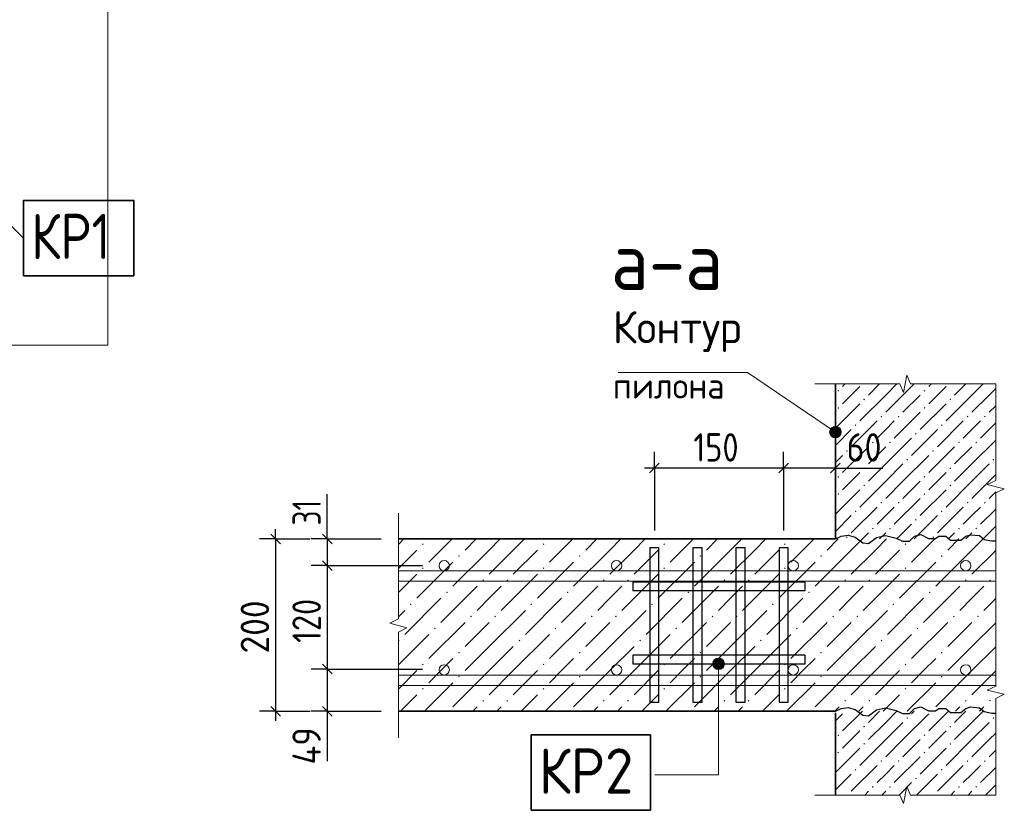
# Model space of a CAD drawing. Header units: millimetres. Extents: x 0 to 50400, y 0 to 35640.
# Tile 49 of 52: x 19191 to 28330, y 20469 to 27813. Entities that reach past the tile are written whole.
import ezdxf

# ---------------------------------------------------------------- set-up
doc = ezdxf.new("R2010")
doc.units = ezdxf.units.MM
for name, color, linetype, lineweight in [('Standard', 7, 'Continuous', 25), ('Общий01', 7, 'Continuous', 13), ('Размерная линия_ общее', 7, 'Continuous', 13), ('Текст_ общее', 7, 'Continuous', 25)]:
    doc.layers.add(name, color=color, linetype=linetype, lineweight=lineweight)
doc.styles.add('ISOCPEUR', font='txt')

msp = doc.modelspace()

# ---------------------------------------------------------------- hatches: boundary and pattern name
at = {"layer": 'Standard', "linetype": 'Continuous', "lineweight": 13, "transparency": 33554687}
for points in [[(26781, 24365.8), (26788.8, 24373.6), (26796.6, 24365.8), (26788.8, 24358)], [(27581, 24365.8), (27588.8, 24373.6), (27596.6, 24365.8), (27588.8, 24358)], [(27021, 24285.8), (27028.8, 24293.6), (27036.6, 24285.8), (27028.8, 24278)], [(27821, 24285.8), (27828.8, 24293.6), (27836.6, 24285.8), (27828.8, 24278)], [(26781, 24205.8), (26788.8, 24213.6), (26796.6, 24205.8), (26788.8, 24198)], [(27181, 24125.8), (27188.8, 24133.6), (27196.6, 24125.8), (27188.8, 24118)], [(27341, 24125.8), (27348.8, 24133.6), (27356.6, 24125.8), (27348.8, 24118)], [(27581, 24205.8), (27588.8, 24213.6), (27596.6, 24205.8), (27588.8, 24198)], [(27981, 24125.8), (27988.8, 24133.6), (27996.6, 24125.8), (27988.8, 24118)], [(28141, 24125.8), (28148.8, 24133.6), (28156.6, 24125.8), (28148.8, 24118)], [(26941, 24045.8), (26948.8, 24053.6), (26956.6, 24045.8), (26948.8, 24038)], [(27741, 24045.8), (27748.8, 24053.6), (27756.6, 24045.8), (27748.8, 24038)], [(27501, 23965.8), (27508.8, 23973.6), (27516.6, 23965.8), (27508.8, 23958)], [(27101, 23885.8), (27108.8, 23893.6), (27116.6, 23885.8), (27108.8, 23878)], [(27261, 23885.8), (27268.8, 23893.6), (27276.6, 23885.8), (27268.8, 23878)], [(27901, 23885.8), (27908.8, 23893.6), (27916.6, 23885.8), (27908.8, 23878)], [(28061, 23885.8), (28068.8, 23893.6), (28076.6, 23885.8), (28068.8, 23878)], [(26861, 23805.8), (26868.8, 23813.6), (26876.6, 23805.8), (26868.8, 23798)], [(27661, 23805.8), (27668.8, 23813.6), (27676.6, 23805.8), (27668.8, 23798)], [(27421, 23725.8), (27428.8, 23733.6), (27436.6, 23725.8), (27428.8, 23718)], [(28221, 23725.8), (28228.8, 23733.6), (28236.6, 23725.8), (28228.8, 23718)], [(27021, 23645.8), (27028.8, 23653.6), (27036.6, 23645.8), (27028.8, 23638)], [(27821, 23645.8), (27828.8, 23653.6), (27836.6, 23645.8), (27828.8, 23638)], [(26781, 23565.8), (26788.8, 23573.6), (26796.6, 23565.8), (26788.8, 23558)], [(27021, 23485.8), (27028.8, 23493.6), (27036.6, 23485.8), (27028.8, 23478)], [(27581, 23565.8), (27588.8, 23573.6), (27596.6, 23565.8), (27588.8, 23558)], [(27821, 23485.8), (27828.8, 23493.6), (27836.6, 23485.8), (27828.8, 23478)], [(26781, 23405.8), (26788.8, 23413.6), (26796.6, 23405.8), (26788.8, 23398)], [(27581, 23405.8), (27588.8, 23413.6), (27596.6, 23405.8), (27588.8, 23398)], [(27181, 23325.8), (27188.8, 23333.6), (27196.6, 23325.8), (27188.8, 23318)], [(27341, 23325.8), (27348.8, 23333.6), (27356.6, 23325.8), (27348.8, 23318)], [(27981, 23325.8), (27988.8, 23333.6), (27996.6, 23325.8), (27988.8, 23318)], [(28141, 23325.8), (28148.8, 23333.6), (28156.6, 23325.8), (28148.8, 23318)], [(26941, 23245.8), (26948.8, 23253.6), (26956.6, 23245.8), (26948.8, 23238)], [(27741, 23245.8), (27748.8, 23253.6), (27756.6, 23245.8), (27748.8, 23238)], [(27501, 23165.8), (27508.8, 23173.6), (27516.6, 23165.8), (27508.8, 23158)], [(27101, 23085.8), (27108.8, 23093.6), (27116.6, 23085.8), (27108.8, 23078)], [(27261, 23085.8), (27268.8, 23093.6), (27276.6, 23085.8), (27268.8, 23078)], [(27901, 23085.8), (27908.8, 23093.6), (27916.6, 23085.8), (27908.8, 23078)], [(28061, 23085.8), (28068.8, 23093.6), (28076.6, 23085.8), (28068.8, 23078)], [(22925, 22941.8), (22932.8, 22949.6), (22940.6, 22941.8), (22932.8, 22934)], [(24045, 22941.8), (24052.8, 22949.6), (24060.6, 22941.8), (24052.8, 22934)], [(25165, 22941.8), (25172.8, 22949.6), (25180.6, 22941.8), (25172.8, 22934)], [(26285, 22941.8), (26292.8, 22949.6), (26300.6, 22941.8), (26292.8, 22934)], [(26861, 23005.8), (26868.8, 23013.6), (26876.6, 23005.8), (26868.8, 22998)], [(27405, 22941.8), (27412.8, 22949.6), (27420.6, 22941.8), (27412.8, 22934)], [(27661, 23005.8), (27668.8, 23013.6), (27676.6, 23005.8), (27668.8, 22998)], [(23261, 22829.8), (23268.8, 22837.6), (23276.6, 22829.8), (23268.8, 22822)], [(24381, 22829.8), (24388.8, 22837.6), (24396.6, 22829.8), (24388.8, 22822)], [(25501, 22829.8), (25508.8, 22837.6), (25516.6, 22829.8), (25508.8, 22822)], [(26621, 22829.8), (26628.8, 22837.6), (26636.6, 22829.8), (26628.8, 22822)], [(27741, 22829.8), (27748.8, 22837.6), (27756.6, 22829.8), (27748.8, 22822)], [(22925, 22717.8), (22932.8, 22725.6), (22940.6, 22717.8), (22932.8, 22710)], [(24045, 22717.8), (24052.8, 22725.6), (24060.6, 22717.8), (24052.8, 22710)], [(25165, 22717.8), (25172.8, 22725.6), (25180.6, 22717.8), (25172.8, 22710)], [(26285, 22717.8), (26292.8, 22725.6), (26300.6, 22717.8), (26292.8, 22710)], [(27405, 22717.8), (27412.8, 22725.6), (27420.6, 22717.8), (27412.8, 22710)], [(23485, 22605.8), (23492.8, 22613.6), (23500.6, 22605.8), (23492.8, 22598)], [(23709, 22605.8), (23716.8, 22613.6), (23724.6, 22605.8), (23716.8, 22598)], [(24605, 22605.8), (24612.8, 22613.6), (24620.6, 22605.8), (24612.8, 22598)], [(24829, 22605.8), (24836.8, 22613.6), (24844.6, 22605.8), (24836.8, 22598)], [(25725, 22605.8), (25732.8, 22613.6), (25740.6, 22605.8), (25732.8, 22598)], [(25949, 22605.8), (25956.8, 22613.6), (25964.6, 22605.8), (25956.8, 22598)], [(26845, 22605.8), (26852.8, 22613.6), (26860.6, 22605.8), (26852.8, 22598)], [(27069, 22605.8), (27076.8, 22613.6), (27084.6, 22605.8), (27076.8, 22598)], [(27965, 22605.8), (27972.8, 22613.6), (27980.6, 22605.8), (27972.8, 22598)], [(28189, 22605.8), (28196.8, 22613.6), (28204.6, 22605.8), (28196.8, 22598)], [(23149, 22493.8), (23156.8, 22501.6), (23164.6, 22493.8), (23156.8, 22486)], [(24269, 22493.8), (24276.8, 22501.6), (24284.6, 22493.8), (24276.8, 22486)], [(25389, 22493.8), (25396.8, 22501.6), (25404.6, 22493.8), (25396.8, 22486)], [(26509, 22493.8), (26516.8, 22501.6), (26524.6, 22493.8), (26516.8, 22486)], [(27629, 22493.8), (27636.8, 22501.6), (27644.6, 22493.8), (27636.8, 22486)], [(22813, 22381.8), (22820.8, 22389.6), (22828.6, 22381.8), (22820.8, 22374)], [(23933, 22381.8), (23940.8, 22389.6), (23948.6, 22381.8), (23940.8, 22374)], [(25053, 22381.8), (25060.8, 22389.6), (25068.6, 22381.8), (25060.8, 22374)], [(26173, 22381.8), (26180.8, 22389.6), (26188.6, 22381.8), (26180.8, 22374)], [(27293, 22381.8), (27300.8, 22389.6), (27308.6, 22381.8), (27300.8, 22374)], [(23373, 22269.8), (23380.8, 22277.6), (23388.6, 22269.8), (23380.8, 22262)], [(23597, 22269.8), (23604.8, 22277.6), (23612.6, 22269.8), (23604.8, 22262)], [(24493, 22269.8), (24500.8, 22277.6), (24508.6, 22269.8), (24500.8, 22262)], [(24717, 22269.8), (24724.8, 22277.6), (24732.6, 22269.8), (24724.8, 22262)], [(25613, 22269.8), (25620.8, 22277.6), (25628.6, 22269.8), (25620.8, 22262)], [(25837, 22269.8), (25844.8, 22277.6), (25852.6, 22269.8), (25844.8, 22262)], [(26733, 22269.8), (26740.8, 22277.6), (26748.6, 22269.8), (26740.8, 22262)], [(26957, 22269.8), (26964.8, 22277.6), (26972.6, 22269.8), (26964.8, 22262)], [(27853, 22269.8), (27860.8, 22277.6), (27868.6, 22269.8), (27860.8, 22262)], [(28077, 22269.8), (28084.8, 22277.6), (28092.6, 22269.8), (28084.8, 22262)], [(23037, 22157.8), (23044.8, 22165.6), (23052.6, 22157.8), (23044.8, 22150)], [(24157, 22157.8), (24164.8, 22165.6), (24172.6, 22157.8), (24164.8, 22150)], [(25277, 22157.8), (25284.8, 22165.6), (25292.6, 22157.8), (25284.8, 22150)], [(26397, 22157.8), (26404.8, 22165.6), (26412.6, 22157.8), (26404.8, 22150)], [(27517, 22157.8), (27524.8, 22165.6), (27532.6, 22157.8), (27524.8, 22150)], [(22705.7, 22050.5), (22708.8, 22053.6), (22716.6, 22045.8), (22708.8, 22038), (22705.7, 22041.2)], [(23821, 22045.8), (23828.8, 22053.6), (23836.6, 22045.8), (23828.8, 22038)], [(24941, 22045.8), (24948.8, 22053.6), (24956.6, 22045.8), (24948.8, 22038)], [(26061, 22045.8), (26068.8, 22053.6), (26076.6, 22045.8), (26068.8, 22038)], [(27181, 22045.8), (27188.8, 22053.6), (27196.6, 22045.8), (27188.8, 22038)], [(23261, 21933.8), (23268.8, 21941.6), (23276.6, 21933.8), (23268.8, 21926)], [(24381, 21933.8), (24388.8, 21941.6), (24396.6, 21933.8), (24388.8, 21926)], [(25501, 21933.8), (25508.8, 21941.6), (25516.6, 21933.8), (25508.8, 21926)], [(26621, 21933.8), (26628.8, 21941.6), (26636.6, 21933.8), (26628.8, 21926)], [(27741, 21933.8), (27748.8, 21941.6), (27756.6, 21933.8), (27748.8, 21926)], [(22925, 21821.8), (22932.8, 21829.6), (22940.6, 21821.8), (22932.8, 21814)], [(24045, 21821.8), (24052.8, 21829.6), (24060.6, 21821.8), (24052.8, 21814)], [(25165, 21821.8), (25172.8, 21829.6), (25180.6, 21821.8), (25172.8, 21814)], [(26285, 21821.8), (26292.8, 21829.6), (26300.6, 21821.8), (26292.8, 21814)], [(27405, 21821.8), (27412.8, 21829.6), (27420.6, 21821.8), (27412.8, 21814)], [(23261, 21709.8), (23268.8, 21717.6), (23276.6, 21709.8), (23268.8, 21702)], [(24381, 21709.8), (24388.8, 21717.6), (24396.6, 21709.8), (24388.8, 21702)], [(25501, 21709.8), (25508.8, 21717.6), (25516.6, 21709.8), (25508.8, 21702)], [(26621, 21709.8), (26628.8, 21717.6), (26636.6, 21709.8), (26628.8, 21702)], [(27741, 21709.8), (27748.8, 21717.6), (27756.6, 21709.8), (27748.8, 21702)], [(22925, 21597.8), (22932.8, 21605.6), (22940.6, 21597.8), (22932.8, 21590)], [(24045, 21597.8), (24052.8, 21605.6), (24060.6, 21597.8), (24052.8, 21590)], [(25165, 21597.8), (25172.8, 21605.6), (25180.6, 21597.8), (25172.8, 21590)], [(26285, 21597.8), (26292.8, 21605.6), (26300.6, 21597.8), (26292.8, 21590)], [(27405, 21597.8), (27412.8, 21605.6), (27420.6, 21597.8), (27412.8, 21590)], [(23485, 21485.8), (23492.8, 21493.6), (23500.6, 21485.8), (23492.8, 21478)], [(23709, 21485.8), (23716.8, 21493.6), (23724.6, 21485.8), (23716.8, 21478)], [(24605, 21485.8), (24612.8, 21493.6), (24620.6, 21485.8), (24612.8, 21478)], [(24829, 21485.8), (24836.8, 21493.6), (24844.6, 21485.8), (24836.8, 21478)], [(25725, 21485.8), (25732.8, 21493.6), (25740.6, 21485.8), (25732.8, 21478)], [(25949, 21485.8), (25956.8, 21493.6), (25964.6, 21485.8), (25956.8, 21478)], [(26845, 21485.8), (26852.8, 21493.6), (26860.6, 21485.8), (26852.8, 21478)], [(27069, 21485.8), (27076.8, 21493.6), (27084.6, 21485.8), (27076.8, 21478)], [(27965, 21485.8), (27972.8, 21493.6), (27980.6, 21485.8), (27972.8, 21478)], [(28189, 21485.8), (28196.8, 21493.6), (28204.6, 21485.8), (28196.8, 21478)], [(27421, 21325.8), (27428.8, 21333.6), (27436.6, 21325.8), (27428.8, 21318)], [(28221, 21325.8), (28228.8, 21333.6), (28236.6, 21325.8), (28228.8, 21318)], [(27021, 21245.8), (27028.8, 21253.6), (27036.6, 21245.8), (27028.8, 21238)], [(27821, 21245.8), (27828.8, 21253.6), (27836.6, 21245.8), (27828.8, 21238)], [(26781, 21165.8), (26788.8, 21173.6), (26796.6, 21165.8), (26788.8, 21158)], [(27581, 21165.8), (27588.8, 21173.6), (27596.6, 21165.8), (27588.8, 21158)], [(27021, 21085.8), (27028.8, 21093.6), (27036.6, 21085.8), (27028.8, 21078)], [(27821, 21085.8), (27828.8, 21093.6), (27836.6, 21085.8), (27828.8, 21078)], [(26781, 21005.8), (26788.8, 21013.6), (26796.6, 21005.8), (26788.8, 20998)], [(27181, 20925.8), (27188.8, 20933.6), (27196.6, 20925.8), (27188.8, 20918)], [(27341, 20925.8), (27348.8, 20933.6), (27356.6, 20925.8), (27348.8, 20918)], [(27581, 21005.8), (27588.8, 21013.6), (27596.6, 21005.8), (27588.8, 20998)], [(27981, 20925.8), (27988.8, 20933.6), (27996.6, 20925.8), (27988.8, 20918)], [(28141, 20925.8), (28148.8, 20933.6), (28156.6, 20925.8), (28148.8, 20918)], [(26941, 20845.8), (26948.8, 20853.6), (26956.6, 20845.8), (26948.8, 20838)], [(27741, 20845.8), (27748.8, 20853.6), (27756.6, 20845.8), (27748.8, 20838)], [(27501, 20765.8), (27508.8, 20773.6), (27516.6, 20765.8), (27508.8, 20758)], [(27101, 20685.8), (27108.8, 20693.6), (27116.6, 20685.8), (27108.8, 20678)], [(27261, 20685.8), (27268.8, 20693.6), (27276.6, 20685.8), (27268.8, 20678)], [(27901, 20685.8), (27908.8, 20693.6), (27916.6, 20685.8), (27908.8, 20678)], [(28061, 20685.8), (28068.8, 20693.6), (28076.6, 20685.8), (28068.8, 20678)], [(26866, 20610.8), (26868.8, 20613.6), (26871.6, 20610.8)], [(27666, 20610.8), (27668.8, 20613.6), (27671.6, 20610.8)]]:
    msp.add_hatch(color=7, dxfattribs=at).paths.add_polyline_path(points, flags=16)
for points in [[(26738.3, 24030.5), (26713.3, 23958.8), (26765.3, 24035.7)], [(26765.3, 24035.7), (26713.3, 23958.8), (26731.4, 23937.4)], [(26765.3, 24035.7), (26731.4, 23937.4), (26791.9, 24026.9)], [(26708.1, 23985.8), (26738.3, 24030.5), (26717, 24012.4)], [(26738.3, 24030.5), (26708.1, 23985.8), (26713.3, 23958.8)], [(26791.9, 24026.9), (26731.4, 23937.4), (26758, 23928.6)], [(26791.9, 24026.9), (26758, 23928.6), (26810.1, 24005.5)], [(26810.1, 24005.5), (26758, 23928.6), (26785, 23933.8)], [(26810.1, 24005.5), (26785, 23933.8), (26815.3, 23978.5)], [(26815.3, 23978.5), (26785, 23933.8), (26806.4, 23951.9)]]:
    msp.add_hatch(color=7, dxfattribs=at).paths.add_polyline_path(points)
at = {"layer": 'Текст_ общее', "linetype": 'Continuous', "lineweight": 13, "transparency": 33554687}
for points in [[(25724.1, 21856.1), (25631.2, 21856.1), (25623.6, 21829.1)], [(25724.1, 21856.1), (25623.6, 21829.1), (25731.6, 21829.1)], [(25704.6, 21875.5), (25650.6, 21875.5), (25631.2, 21856.1)], [(25704.6, 21875.5), (25631.2, 21856.1), (25724.1, 21856.1)], [(25650.6, 21875.5), (25704.6, 21875.5), (25677.6, 21883.1)], [(25731.6, 21829.1), (25623.6, 21829.1), (25631.2, 21802.1)], [(25731.6, 21829.1), (25631.2, 21802.1), (25724.1, 21802.1)], [(25724.1, 21802.1), (25631.2, 21802.1), (25650.6, 21782.7)], [(25724.1, 21802.1), (25650.6, 21782.7), (25704.6, 21782.7)], [(25704.6, 21782.7), (25650.6, 21782.7), (25677.6, 21775.1)]]:
    msp.add_hatch(color=7, dxfattribs=at).paths.add_polyline_path(points)

# ---------------------------------------------------------------- linework, layer by layer
at = {"layer": 'Standard', "color": 7, "linetype": 'Continuous', "lineweight": 13, "transparency": 33554687}
for p, q in [((24746, 24534), (25946, 24534)), ((25946, 24534), (26761.7, 23982.2)), ((27426.5, 24509.1), (27392.9, 24349.1)), ((27460.1, 24429.1), (27426.5, 24509.1)), ((26569.7, 24429.1), (26569.7, 24429.1)), ((27359.3, 24429.1), (26569.7, 24429.1)), ((27392.9, 24349.1), (27359.3, 24429.1)), ((28249.7, 24429.1), (27460.1, 24429.1)), ((28249.7, 24429.1), (28249.7, 24429.1)), ((28249.7, 23531.8), (28249.7, 24429.1)), ((28249.7, 24429.1), (28249.7, 24429.1)), ((26717, 24012.4), (26717, 24012.4)), ((26791.9, 24026.9), (26791.9, 24026.9)), ((26806.4, 23951.9), (26806.4, 23951.9)), ((26731.4, 23937.4), (26731.4, 23937.4)), ((28169.7, 23493.6), (28249.7, 23531.8)), ((28329.7, 23455.4), (28169.7, 23493.6)), ((28249.7, 23417.3), (28329.7, 23455.4)), ((28249.7, 22520), (28249.7, 23417.3)), ((22705.7, 23229.1), (22705.7, 22247.7)), ((28249.7, 21622.7), (28249.7, 22520)), ((22705.7, 22247.7), (22625.7, 22206)), ((22625.7, 22206), (22785.7, 22164.2)), ((22785.7, 22164.2), (22705.7, 22122.5)), ((22705.7, 22122.5), (22705.7, 21141.1)), ((28169.7, 21584.5), (28249.7, 21622.7)), ((28329.7, 21546.3), (28169.7, 21584.5)), ((28249.7, 21508.1), (28329.7, 21546.3)), ((28249.7, 20610.8), (28249.7, 21508.1)), ((22705.7, 21141.1), (22705.7, 21141.1)), ((27392.9, 20530.8), (27426.5, 20690.8)), ((27426.5, 20690.8), (27460.1, 20610.8)), ((26569.7, 20610.8), (27359.3, 20610.8)), ((27359.3, 20610.8), (27392.9, 20530.8)), ((27460.1, 20610.8), (28249.7, 20610.8)), ((28249.7, 20610.8), (28249.7, 20610.8))]:
    msp.add_line(p, q, dxfattribs=at)
at = {"layer": 'Standard', "color": 253, "linetype": 'Continuous', "lineweight": 13, "true_color": 0xa0a0a0, "transparency": 33554687}
for p, q in [((26852.1, 24429.1), (26828.8, 24405.8)), ((26908.8, 24325.8), (26988.8, 24405.8)), ((27172.1, 24429.1), (27068.8, 24325.8)), ((27332.1, 24429.1), (27228.8, 24325.8)), ((27388.8, 24325.8), (27492.1, 24429.1)), ((27652.1, 24429.1), (27628.8, 24405.8)), ((27708.8, 24325.8), (27788.8, 24405.8)), ((27972.1, 24429.1), (27868.8, 24325.8)), ((28132.1, 24429.1), (28028.8, 24325.8)), ((26828.8, 24245.8), (26908.8, 24325.8)), ((27228.8, 24325.8), (26988.8, 24085.8)), ((27388.8, 24325.8), (27228.8, 24165.8)), ((27548.8, 24325.8), (27388.8, 24165.8)), ((27628.8, 24245.8), (27708.8, 24325.8)), ((28028.8, 24325.8), (27788.8, 24085.8)), ((28188.8, 24325.8), (28028.8, 24165.8)), ((28188.8, 24325.8), (28249.7, 24386.7)), ((26988.8, 24245.8), (26761.7, 24018.7)), ((27788.8, 24245.8), (27548.8, 24005.8)), ((28249.7, 24226.7), (28188.8, 24165.8)), ((27548.8, 24165.8), (27308.8, 23925.8)), ((27148.8, 24085.8), (26908.8, 23845.8)), ((27228.8, 24005.8), (27308.8, 24085.8)), ((27948.8, 24085.8), (27708.8, 23845.8)), ((28028.8, 24005.8), (28108.8, 24085.8)), ((28249.7, 24066.7), (28108.8, 23925.8)), ((26908.8, 24005.8), (26761.7, 23858.7)), ((27148.8, 23925.8), (27228.8, 24005.8)), ((27708.8, 24005.8), (27468.8, 23765.8)), ((27948.8, 23925.8), (28028.8, 24005.8)), ((27228.8, 23685.8), (27468.8, 23925.8)), ((28028.8, 23685.8), (28249.7, 23906.7)), ((26761.7, 23698.7), (26828.8, 23765.8)), ((27068.8, 23845.8), (26828.8, 23605.8)), ((27228.8, 23845.8), (27068.8, 23685.8)), ((27388.8, 23525.8), (27628.8, 23765.8)), ((27868.8, 23845.8), (27628.8, 23605.8)), ((28028.8, 23845.8), (27868.8, 23685.8)), ((27228.8, 23685.8), (27068.8, 23525.8)), ((27388.8, 23685.8), (27228.8, 23525.8)), ((28028.8, 23685.8), (27868.8, 23525.8)), ((28188.8, 23685.8), (28028.8, 23525.8)), ((26908.8, 23525.8), (26988.8, 23605.8)), ((27708.8, 23525.8), (27788.8, 23605.8)), ((28188.8, 23525.8), (28249.7, 23586.7)), ((26828.8, 23445.8), (26908.8, 23525.8)), ((27228.8, 23525.8), (26988.8, 23285.8)), ((27388.8, 23525.8), (27228.8, 23365.8)), ((27548.8, 23525.8), (27388.8, 23365.8)), ((27628.8, 23445.8), (27708.8, 23525.8)), ((28028.8, 23525.8), (27788.8, 23285.8)), ((28188.8, 23525.8), (28028.8, 23365.8)), ((26988.8, 23445.8), (26761.7, 23218.7)), ((27788.8, 23445.8), (27548.8, 23205.8)), ((28249.7, 23426.7), (28188.8, 23365.8)), ((27548.8, 23365.8), (27308.8, 23125.8)), ((27148.8, 23285.8), (26908.8, 23045.8)), ((27228.8, 23205.8), (27308.8, 23285.8)), ((27948.8, 23285.8), (27708.8, 23045.8)), ((28028.8, 23205.8), (28108.8, 23285.8)), ((28249.7, 23266.7), (28108.8, 23125.8)), ((26908.8, 23205.8), (26761.7, 23058.7)), ((27148.8, 23125.8), (27228.8, 23205.8)), ((27332.1, 22989.1), (27468.8, 23125.8)), ((27708.8, 23205.8), (27492.1, 22989.1)), ((27948.8, 23125.8), (28028.8, 23205.8)), ((27068.8, 23045.8), (27012.1, 22989.1)), ((27228.8, 23045.8), (27172.1, 22989.1)), ((27868.8, 23045.8), (27812.1, 22989.1)), ((28028.8, 23045.8), (27972.1, 22989.1)), ((28132.1, 22989.1), (28249.7, 23106.7)), ((27012.1, 21389.1), (26828.8, 21205.8)), ((27172.1, 21389.1), (27068.8, 21285.8)), ((27228.8, 21285.8), (27332.1, 21389.1)), ((27492.1, 21389.1), (27468.8, 21365.8)), ((27812.1, 21389.1), (27628.8, 21205.8)), ((27972.1, 21389.1), (27868.8, 21285.8)), ((28028.8, 21285.8), (28132.1, 21389.1)), ((26761.7, 21298.7), (26828.8, 21365.8)), ((27388.8, 21125.8), (27628.8, 21365.8)), ((26908.8, 21125.8), (26988.8, 21205.8)), ((27228.8, 21285.8), (27068.8, 21125.8)), ((27388.8, 21285.8), (27228.8, 21125.8)), ((27708.8, 21125.8), (27788.8, 21205.8)), ((28028.8, 21285.8), (27868.8, 21125.8)), ((28188.8, 21285.8), (28028.8, 21125.8)), ((26828.8, 21045.8), (26908.8, 21125.8)), ((27228.8, 21125.8), (26988.8, 20885.8)), ((27388.8, 21125.8), (27228.8, 20965.8)), ((27548.8, 21125.8), (27388.8, 20965.8)), ((27628.8, 21045.8), (27708.8, 21125.8)), ((28028.8, 21125.8), (27788.8, 20885.8)), ((28188.8, 21125.8), (28028.8, 20965.8)), ((28188.8, 21125.8), (28249.7, 21186.7)), ((26988.8, 21045.8), (26761.7, 20818.7)), ((27788.8, 21045.8), (27548.8, 20805.8)), ((28249.7, 21026.7), (28188.8, 20965.8)), ((27548.8, 20965.8), (27308.8, 20725.8)), ((27148.8, 20885.8), (26908.8, 20645.8)), ((27228.8, 20805.8), (27308.8, 20885.8)), ((27948.8, 20885.8), (27708.8, 20645.8)), ((28028.8, 20805.8), (28108.8, 20885.8)), ((28249.7, 20866.7), (28108.8, 20725.8)), ((26908.8, 20805.8), (26761.7, 20658.7)), ((27148.8, 20725.8), (27228.8, 20805.8)), ((27708.8, 20805.8), (27513.8, 20610.8)), ((27948.8, 20725.8), (28028.8, 20805.8)), ((27353.8, 20610.8), (27468.8, 20725.8)), ((28153.8, 20610.8), (28249.7, 20706.7)), ((27068.8, 20645.8), (27033.8, 20610.8)), ((27228.8, 20645.8), (27193.8, 20610.8)), ((27868.8, 20645.8), (27833.8, 20610.8)), ((28028.8, 20645.8), (27993.8, 20610.8))]:
    msp.add_line(p, q, dxfattribs=at)
at = {"layer": 'Standard', "color": 7, "linetype": 'Continuous', "lineweight": -3, "transparency": 33554687}
for p, q in [((26761.7, 23647.8), (27201.7, 23647.8)), ((22046.3, 22989.1), (22046.3, 23405.1)), ((22046.3, 21389.1), (22046.3, 20925.1))]:
    msp.add_line(p, q, dxfattribs=at)
at = {"layer": 'Standard', "color": 254, "linetype": 'Continuous', "lineweight": 13, "transparency": 33554687}
for p, q in [((22705.7, 22938.7), (22756.1, 22989.1)), ((23100.8, 22885.8), (23204.1, 22989.1)), ((23428.1, 22989.1), (23324.8, 22885.8)), ((23652.1, 22989.1), (23548.8, 22885.8)), ((23772.8, 22885.8), (23876.1, 22989.1)), ((24220.8, 22885.8), (24324.1, 22989.1)), ((24548.1, 22989.1), (24444.8, 22885.8)), ((24772.1, 22989.1), (24668.8, 22885.8)), ((24892.8, 22885.8), (24996.1, 22989.1)), ((25340.8, 22885.8), (25444.1, 22989.1)), ((25668.1, 22989.1), (25564.8, 22885.8)), ((25892.1, 22989.1), (25788.8, 22885.8)), ((26012.8, 22885.8), (26116.1, 22989.1)), ((26460.8, 22885.8), (26564.1, 22989.1)), ((26788.1, 22989.1), (26684.8, 22885.8)), ((27012.1, 22989.1), (26908.8, 22885.8)), ((27132.8, 22885.8), (27236.1, 22989.1)), ((27580.8, 22885.8), (27684.1, 22989.1)), ((27908.1, 22989.1), (27804.8, 22885.8)), ((28132.1, 22989.1), (28028.8, 22885.8)), ((22876.8, 22885.8), (22705.7, 22714.7)), ((22988.8, 22773.8), (23100.8, 22885.8)), ((23548.8, 22885.8), (23212.8, 22549.8)), ((23772.8, 22885.8), (23548.8, 22661.8)), ((23996.8, 22885.8), (23772.8, 22661.8)), ((24108.8, 22773.8), (24220.8, 22885.8)), ((24668.8, 22885.8), (24332.8, 22549.8)), ((24892.8, 22885.8), (24668.8, 22661.8)), ((25116.8, 22885.8), (24892.8, 22661.8)), ((25228.8, 22773.8), (25340.8, 22885.8)), ((25788.8, 22885.8), (25452.8, 22549.8)), ((26012.8, 22885.8), (25788.8, 22661.8)), ((26236.8, 22885.8), (26012.8, 22661.8)), ((26348.8, 22773.8), (26460.8, 22885.8)), ((26908.8, 22885.8), (26572.8, 22549.8)), ((27132.8, 22885.8), (26908.8, 22661.8)), ((27356.8, 22885.8), (27132.8, 22661.8)), ((27468.8, 22773.8), (27580.8, 22885.8)), ((28028.8, 22885.8), (27692.8, 22549.8)), ((28249.7, 22882.7), (28028.8, 22661.8)), ((23212.8, 22773.8), (22876.8, 22437.8)), ((24332.8, 22773.8), (23996.8, 22437.8)), ((25452.8, 22773.8), (25116.8, 22437.8)), ((26572.8, 22773.8), (26236.8, 22437.8)), ((27692.8, 22773.8), (27356.8, 22437.8)), ((22876.8, 22661.8), (22705.7, 22490.7)), ((23996.8, 22661.8), (23660.8, 22325.8)), ((25116.8, 22661.8), (24780.8, 22325.8)), ((26236.8, 22661.8), (25900.8, 22325.8)), ((27356.8, 22661.8), (27020.8, 22325.8)), ((23436.8, 22549.8), (23100.8, 22213.8)), ((23548.8, 22437.8), (23660.8, 22549.8)), ((24556.8, 22549.8), (24220.8, 22213.8)), ((24668.8, 22437.8), (24780.8, 22549.8)), ((25676.8, 22549.8), (25340.8, 22213.8)), ((25788.8, 22437.8), (25900.8, 22549.8)), ((26796.8, 22549.8), (26460.8, 22213.8)), ((26908.8, 22437.8), (27020.8, 22549.8)), ((27916.8, 22549.8), (27580.8, 22213.8)), ((28028.8, 22437.8), (28140.8, 22549.8)), ((23100.8, 22437.8), (22764.8, 22101.8)), ((23436.8, 22325.8), (23548.8, 22437.8)), ((24220.8, 22437.8), (23884.8, 22101.8)), ((24556.8, 22325.8), (24668.8, 22437.8)), ((25340.8, 22437.8), (25004.8, 22101.8)), ((25676.8, 22325.8), (25788.8, 22437.8)), ((26460.8, 22437.8), (26124.8, 22101.8)), ((26796.8, 22325.8), (26908.8, 22437.8)), ((27580.8, 22437.8), (27244.8, 22101.8)), ((27916.8, 22325.8), (28028.8, 22437.8)), ((28249.7, 22434.7), (28140.8, 22325.8)), ((22705.7, 22266.7), (22764.8, 22325.8)), ((23548.8, 21989.8), (23884.8, 22325.8)), ((24668.8, 21989.8), (25004.8, 22325.8)), ((25788.8, 21989.8), (26124.8, 22325.8)), ((26908.8, 21989.8), (27244.8, 22325.8)), ((23324.8, 22213.8), (22988.8, 21877.8)), ((23548.8, 22213.8), (23324.8, 21989.8)), ((24444.8, 22213.8), (24108.8, 21877.8)), ((24668.8, 22213.8), (24444.8, 21989.8)), ((25564.8, 22213.8), (25228.8, 21877.8)), ((25788.8, 22213.8), (25564.8, 21989.8)), ((26684.8, 22213.8), (26348.8, 21877.8)), ((26908.8, 22213.8), (26684.8, 21989.8)), ((27804.8, 22213.8), (27468.8, 21877.8)), ((28028.8, 22213.8), (27804.8, 21989.8)), ((28028.8, 21989.8), (28249.7, 22210.7)), ((22705.7, 21818.7), (22988.8, 22101.8)), ((23772.8, 21765.8), (24108.8, 22101.8)), ((24892.8, 21765.8), (25228.8, 22101.8)), ((26012.8, 21765.8), (26348.8, 22101.8)), ((27132.8, 21765.8), (27468.8, 22101.8)), ((23548.8, 21989.8), (23324.8, 21765.8)), ((23772.8, 21989.8), (23548.8, 21765.8)), ((24668.8, 21989.8), (24444.8, 21765.8)), ((24892.8, 21989.8), (24668.8, 21765.8)), ((25788.8, 21989.8), (25564.8, 21765.8)), ((26012.8, 21989.8), (25788.8, 21765.8)), ((26908.8, 21989.8), (26684.8, 21765.8)), ((27132.8, 21989.8), (26908.8, 21765.8)), ((28028.8, 21989.8), (27804.8, 21765.8)), ((28249.7, 21986.7), (28028.8, 21765.8)), ((23100.8, 21765.8), (23212.8, 21877.8)), ((24220.8, 21765.8), (24332.8, 21877.8)), ((25340.8, 21765.8), (25452.8, 21877.8)), ((26460.8, 21765.8), (26572.8, 21877.8)), ((27580.8, 21765.8), (27692.8, 21877.8)), ((22876.8, 21765.8), (22705.7, 21594.7)), ((22988.8, 21653.8), (23100.8, 21765.8)), ((23548.8, 21765.8), (23212.8, 21429.8)), ((23772.8, 21765.8), (23548.8, 21541.8)), ((23996.8, 21765.8), (23772.8, 21541.8)), ((24108.8, 21653.8), (24220.8, 21765.8)), ((24668.8, 21765.8), (24332.8, 21429.8)), ((24892.8, 21765.8), (24668.8, 21541.8)), ((25116.8, 21765.8), (24892.8, 21541.8)), ((25228.8, 21653.8), (25340.8, 21765.8)), ((25788.8, 21765.8), (25452.8, 21429.8)), ((26012.8, 21765.8), (25788.8, 21541.8)), ((26236.8, 21765.8), (26012.8, 21541.8)), ((26348.8, 21653.8), (26460.8, 21765.8)), ((26908.8, 21765.8), (26572.8, 21429.8)), ((27132.8, 21765.8), (26908.8, 21541.8)), ((27356.8, 21765.8), (27132.8, 21541.8)), ((27468.8, 21653.8), (27580.8, 21765.8)), ((28028.8, 21765.8), (27692.8, 21429.8)), ((28249.7, 21762.7), (28028.8, 21541.8)), ((23212.8, 21653.8), (22948.1, 21389.1)), ((24332.8, 21653.8), (24068.1, 21389.1)), ((25452.8, 21653.8), (25188.1, 21389.1)), ((26572.8, 21653.8), (26308.1, 21389.1)), ((27692.8, 21653.8), (27428.1, 21389.1)), ((22876.8, 21541.8), (22724.1, 21389.1)), ((23996.8, 21541.8), (23844.1, 21389.1)), ((25116.8, 21541.8), (24964.1, 21389.1)), ((26236.8, 21541.8), (26084.1, 21389.1)), ((27356.8, 21541.8), (27204.1, 21389.1)), ((23436.8, 21429.8), (23396.1, 21389.1)), ((23620.1, 21389.1), (23660.8, 21429.8)), ((24556.8, 21429.8), (24516.1, 21389.1)), ((24740.1, 21389.1), (24780.8, 21429.8)), ((25676.8, 21429.8), (25636.1, 21389.1)), ((25860.1, 21389.1), (25900.8, 21429.8)), ((26796.8, 21429.8), (26756.1, 21389.1)), ((26980.1, 21389.1), (27020.8, 21429.8)), ((27916.8, 21429.8), (27876.1, 21389.1)), ((28100.1, 21389.1), (28140.8, 21429.8))]:
    msp.add_line(p, q, dxfattribs=at)
at = {"layer": 'Standard', "color": 7, "linetype": 'Continuous', "lineweight": 35, "transparency": 33554687}
for p, q in [((22705.7, 21389.1), (26761.7, 21389.1)), ((26761.7, 21374.2), (26761.7, 20610.8))]:
    msp.add_line(p, q, dxfattribs=at)
at = {"layer": 'Standard', "color": 254, "linetype": 'Continuous', "lineweight": 18, "true_color": 0xc4c4ff, "transparency": 33554687}
msp.add_lwpolyline([(14826.2, 24788.1), (20009.4, 24788.1), (20009.4, 33215.8), (14826.2, 33215.8), (14826.2, 24788.1)], dxfattribs=at)
at = {"layer": 'Standard', "color": 7, "linetype": 'Continuous', "lineweight": 35, "transparency": 33554687}
msp.add_lwpolyline([(26761.7, 24429.1), (26761.7, 22989.1), (22705.7, 22989.1)], dxfattribs=at)
at = {"layer": 'Standard', "color": 7, "linetype": 'Continuous', "lineweight": 25, "transparency": 33554687}
for points in [[(26761.7, 22989.1), (26816.1, 23014.4), (26880.1, 23023.9), (26944.1, 23004.5), (27017.7, 22952.5), (27068.9, 22946.9), (27142.5, 23002.9), (27225.7, 23021.6), (27324.9, 22996.5), (27385.7, 22968.6), (27449.7, 22968.6), (27497.7, 23015.5), (27555.3, 23029.3), (27625.7, 22992.9), (27689.7, 22992.9), (27721.7, 23014.7), (27785.7, 23014.7), (27830.5, 22978.6), (27926.5, 22978.6), (27971.3, 23014.7), (28016.1, 23028.5), (28099.3, 23021.4), (28144.1, 22985), (28214.5, 22971.7), (28249.7, 22971.7)], [(25041.7, 21469.1), (25041.7, 22909.1), (25121.7, 22909.1), (25121.7, 21469.1), (25041.7, 21469.1)], [(25441.7, 21469.1), (25441.7, 22909.1), (25521.7, 22909.1), (25521.7, 21469.1), (25441.7, 21469.1)], [(25841.7, 21469.1), (25841.7, 22909.1), (25921.7, 22909.1), (25921.7, 21469.1), (25841.7, 21469.1)], [(26241.7, 21469.1), (26241.7, 22909.1), (26321.7, 22909.1), (26321.7, 21469.1), (26241.7, 21469.1)], [(24881.7, 22509.1), (26481.7, 22509.1), (26481.7, 22589.1), (24881.7, 22589.1), (24881.7, 22509.1)], [(24881.7, 21829.1), (26481.7, 21829.1), (26481.7, 21909.1), (24881.7, 21909.1), (24881.7, 21829.1)], [(26761.7, 21389.1), (26816.1, 21414.4), (26880.1, 21423.9), (26944.1, 21404.5), (27017.7, 21352.5), (27068.9, 21346.9), (27142.5, 21402.9), (27225.7, 21421.6), (27324.9, 21396.5), (27385.7, 21368.6), (27449.7, 21368.6), (27497.7, 21415.5), (27555.3, 21429.3), (27625.7, 21392.9), (27689.7, 21392.9), (27721.7, 21414.7), (27785.7, 21414.7), (27830.5, 21378.6), (27926.5, 21378.6), (27971.3, 21414.7), (28016.1, 21428.5), (28099.3, 21421.3), (28144.1, 21385), (28214.5, 21371.7), (28249.7, 21371.7)]]:
    msp.add_lwpolyline(points, dxfattribs=at)
at = {"layer": 'Standard', "color": 7, "linetype": 'Continuous', "lineweight": 13, "transparency": 33554687}
for points in [[(22705.7, 22693.1), (28249.7, 22693.1), (28249.7, 22597.1), (22705.7, 22597.1), (22705.7, 22693.1)], [(22705.7, 21725.1), (28249.7, 21725.1), (28249.7, 21629.1), (22705.7, 21629.1), (22705.7, 21725.1)]]:
    msp.add_lwpolyline(points, dxfattribs=at)
msp.add_circle((26761.7, 23982.2), 54, dxfattribs=at)
at = {"layer": 'Standard', "color": 7, "linetype": 'Continuous', "lineweight": 18, "transparency": 33554687}
for centre in [(23131.3, 22741.1), (24731.3, 22741.1), (26371.3, 22741.1), (27971.3, 22741.1), (23131.3, 21773.1), (24731.3, 21773.1), (26371.3, 21773.1), (27971.3, 21773.1)]:
    msp.add_circle(centre, 48, dxfattribs=at)
at = {"layer": 'Общий01', "color": 7, "linetype": 'Continuous', "lineweight": 13, "transparency": 33554687}
msp.add_line((18752.3, 26259.4), (19227.5, 25784.3), dxfattribs=at)
at = {"layer": 'Размерная линия_ общее', "color": 253, "linetype": 'Continuous', "lineweight": -3, "true_color": 0xa0a0a0, "transparency": 33554687}
for p, q in [((25081.7, 23647.8), (25081.7, 23797.8)), ((26281.7, 23647.8), (26281.7, 23797.8)), ((26761.7, 23647.8), (26761.7, 23797.8)), ((25081.7, 23647.8), (25081.7, 23497.8)), ((25081.7, 23647.8), (25081.7, 23069.1)), ((26281.7, 23647.8), (26281.7, 23497.8)), ((26281.7, 23647.8), (26281.7, 23069.1)), ((26761.7, 23647.8), (26761.7, 23497.8)), ((26761.7, 23647.8), (26761.7, 23647.8)), ((21566.3, 22989.1), (21416.4, 22989.1)), ((21566.3, 22989.1), (21716.3, 22989.1)), ((21566.3, 22989.1), (21886.3, 22989.1)), ((22046.3, 22989.1), (21896.4, 22989.1)), ((22046.3, 22989.1), (22196.3, 22989.1)), ((22046.3, 22989.1), (22545.7, 22989.1)), ((22046.3, 22741.1), (21896.4, 22741.1)), ((22046.3, 22741.1), (22196.3, 22741.1)), ((22046.3, 22741.1), (22931.3, 22741.1)), ((22046.3, 21781.1), (21896.4, 21781.1)), ((22046.3, 21781.1), (22196.3, 21781.1)), ((22046.3, 21781.1), (22931.3, 21781.1)), ((21566.3, 21389.1), (21416.4, 21389.1)), ((21566.3, 21389.1), (21716.3, 21389.1)), ((21566.3, 21389.1), (21886.3, 21389.1)), ((22046.3, 21389.1), (21896.4, 21389.1)), ((22046.3, 21389.1), (22196.3, 21389.1)), ((22046.3, 21389.1), (22545.7, 21389.1))]:
    msp.add_line(p, q, dxfattribs=at)
at = {"layer": 'Размерная линия_ общее', "color": 7, "linetype": 'Continuous', "lineweight": 25, "transparency": 33554687}
for p, q in [((25126.7, 23692.8), (25036.7, 23602.8)), ((26326.7, 23692.8), (26236.7, 23602.8)), ((26806.7, 23692.8), (26716.7, 23602.8)), ((21521.3, 23034.1), (21611.3, 22944.1)), ((22001.3, 23034.1), (22091.3, 22944.1)), ((22001.3, 22786.1), (22091.3, 22696.1)), ((22001.3, 21826.1), (22091.3, 21736.1)), ((21521.3, 21434.1), (21611.3, 21344.1)), ((22001.3, 21434.1), (22091.3, 21344.1))]:
    msp.add_line(p, q, dxfattribs=at)
at = {"layer": 'Размерная линия_ общее', "color": 7, "linetype": 'Continuous', "lineweight": -3, "transparency": 33554687}
for p, q in [((25081.7, 23647.8), (24991.7, 23647.8)), ((26281.7, 23647.8), (25081.7, 23647.8)), ((26761.7, 23647.8), (26281.7, 23647.8)), ((26761.7, 23647.8), (26851.7, 23647.8)), ((21566.3, 22989.1), (21566.3, 23079.1)), ((22046.3, 22989.1), (22046.3, 23079.1)), ((22046.3, 22989.1), (22046.3, 22741.1)), ((22046.3, 22741.1), (22046.3, 21781.1)), ((22046.3, 21781.1), (22046.3, 21389.1)), ((21566.3, 21389.1), (21566.3, 21299.1)), ((22046.3, 21389.1), (22046.3, 21299.1))]:
    msp.add_line(p, q, dxfattribs=at)
msp.add_lwpolyline([(21566.3, 22989.1), (21566.3, 21823.4), (21566.3, 21823.4), (21566.3, 21389.1)], dxfattribs=at)
at = {"layer": 'Текст_ общее', "color": 7, "linetype": 'Continuous', "lineweight": 13, "transparency": 33554687}
for p, q in [((25677.6, 21883.1), (25677.6, 21883.1)), ((25623.6, 21829.1), (25623.6, 21829.1)), ((25677.6, 21775.1), (25677.6, 21775.1)), ((25731.6, 21829.1), (25731.6, 21829.1))]:
    msp.add_line(p, q, dxfattribs=at)
at = {"layer": 'Текст_ общее', "color": 7, "linetype": 'Continuous', "lineweight": 35, "transparency": 33554687}
for points in [[(19227.5, 25434.3), (20249.5, 25434.3), (20249.5, 26134.3), (19227.5, 26134.3), (19227.5, 25434.3)], [(23938.7, 20468.5), (25044.7, 20468.5), (25044.7, 21168.5), (23938.7, 21168.5), (23938.7, 20468.5)]]:
    msp.add_lwpolyline(points, dxfattribs=at)
at = {"layer": 'Текст_ общее', "color": 7, "linetype": 'Continuous', "lineweight": 13, "transparency": 33554687}
msp.add_lwpolyline([(25677.6, 21829.1), (25677.6, 20797.1), (25087.6, 20797.1)], dxfattribs=at)
msp.add_circle((25677.6, 21829.1), 54, dxfattribs=at)

# ---------------------------------------------------------------- texts
at = {"layer": 'Standard', "color": 7, "linetype": 'Continuous', "lineweight": 50, "transparency": 33554687, "insert": (24679.6, 25302), "char_height": 540, "width": 1489.562, "attachment_point": 7, "style": 'ISOCPEUR'}
msp.add_mtext('\\W0.92;а-а', dxfattribs=at)
at = {"layer": 'Standard', "color": 7, "linetype": 'Continuous', "lineweight": 25, "transparency": 33554687, "attachment_point": 7, "style": 'ISOCPEUR'}
for s, insert, char_height, width in [('\\W0.96;Контур', (24695.9, 24724.7), 300, 1492.685), ('\\W0.95;пилона', (24695.9, 24292.7), 240, 1145.817)]:
    msp.add_mtext(s, dxfattribs=dict(at, insert=insert, char_height=char_height, width=width))
at = {"layer": 'Размерная линия_ общее', "color": 7, "linetype": 'Continuous', "lineweight": 25, "transparency": 33554687, "char_height": 264, "attachment_point": 7, "style": 'ISOCPEUR'}
for s, insert, width in [('\\W0.83;150', (25444.1, 23707.8), 610.304), ('\\W0.87;60', (26865.8, 23707.8), 484.718)]:
    msp.add_mtext(s, dxfattribs=dict(at, insert=insert, width=width))
at = {"layer": 'Размерная линия_ общее', "color": 7, "linetype": 'Continuous', "lineweight": 25, "transparency": 33554687, "char_height": 264, "attachment_point": 7, "rotation": 90, "style": 'ISOCPEUR'}
for s, insert, width in [('\\W0.75;31', (21986.3, 23114.1), 415.6), ('\\W0.83;120', (21986.3, 22023.5), 610.286), ('\\W0.91;200', (21506.3, 21925.1), 674.386), ('\\W0.88;49', (21986.3, 20894.5), 512.156)]:
    msp.add_mtext(s, dxfattribs=dict(at, insert=insert, width=width))
at = {"layer": 'Текст_ общее', "color": 7, "linetype": 'Continuous', "lineweight": 35, "transparency": 33554687, "insert": (19297.5, 25588.3), "char_height": 420, "width": 1058.027, "attachment_point": 7, "style": 'ISOCPEUR'}
msp.add_mtext('\\W0.84;КР1', dxfattribs=at)
at = {"layer": 'Текст_ общее', "color": 7, "linetype": 'Continuous', "lineweight": 35, "transparency": 33554687, "insert": (24008.7, 20622.5), "char_height": 420, "width": 1158.548, "attachment_point": 7, "rotation": 0, "style": 'ISOCPEUR'}
msp.add_mtext('\\W0.92;КР2', dxfattribs=at)

doc.saveas('drawing.dxf')
